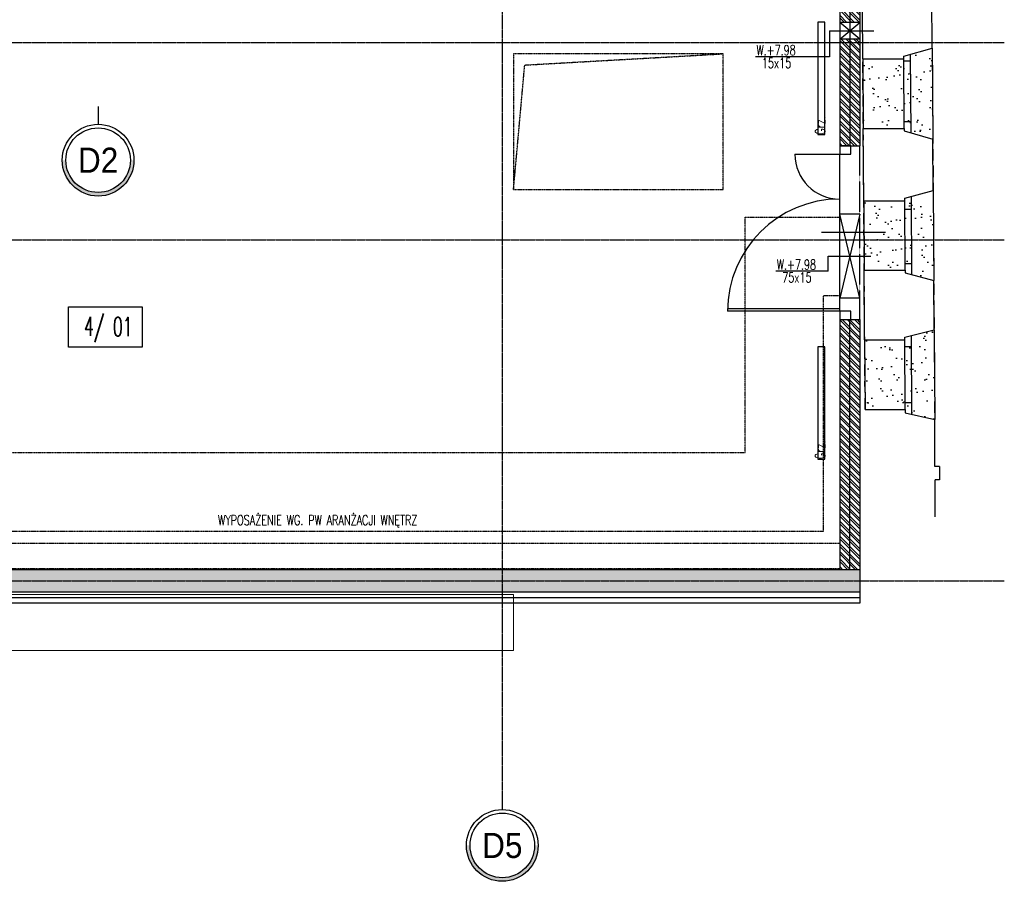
# Model space of a CAD drawing. Header units: inches. Extents: x 788 to 26783, y -4103 to 21.
# Tile 76 of 101: x 23015 to 23893, y -1969 to -1200. Entities that reach past the tile are written whole.
import ezdxf
from ezdxf.enums import TextEntityAlignment as Align

# ---------------------------------------------------------------- set-up
doc = ezdxf.new("R2010")
doc.units = ezdxf.units.IN
doc.header["$MEASUREMENT"] = 0
for name, pattern in [('CENTER', [2, 1.25, -0.25, 0.25, -0.25]), ('DASHDOT', [1, 0.5, -0.25, 0, -0.25]), ('DASHED', [0.75, 0.5, -0.25]), ('DASHED2', [0.375, 0.25, -0.125])]:
    doc.linetypes.add(name, pattern=pattern)
doc.layers.add('0-sekcje', color=1, linetype='Continuous', lineweight=18)
for name, color, linetype in [('Drz---drzwi', 5, 'Continuous'), ('Ins-co', 2, 'Continuous'), ('Ins-el', 232, 'Continuous'), ('Ins-ppoz-opis', 240, 'Continuous'), ('Ins-wod', 4, 'Continuous'), ('Opis-pom', 6, 'Continuous'), ('Opis_pom_ramka', 6, 'Continuous'), ('Os-osie glowne', 1, 'CENTER'), ('Os-osie-opis', 2, 'Continuous'), ('Pzt-bud wyburzane', 2, 'Continuous'), ('Pzt-bud wyburzane-hatch', 8, 'Continuous'), ('Sc-beton', 7, 'Continuous'), ('Sc-beton-hatch', 86, 'Continuous'), ('Sc-cegla pelna', 32, 'Continuous'), ('Sc-cegla pustak', 42, 'Continuous'), ('Sc-cegla pustak-hatch', 8, 'Continuous'), ('Sc-izolacja term-styropian', 151, 'STYROPIAN-KA'), ('Sc-nad', 5, 'DASHED2'), ('Sc-nadproza kon', 5, 'DASHED2'), ('Sch-opis', 51, 'Continuous'), ('W-otwor-strop-nad', 126, 'DASHED2'), ('W-przebicia-ściany', 223, 'Continuous')]:
    doc.layers.add(name, color=color, linetype=linetype)
doc.styles.add('dwg_opis duży', font='ARIAL.TTF', dxfattribs={"width": 0.9})
doc.styles.add('KA wymiar', font='romans.shx', dxfattribs={"width": 0.6})
doc.styles.add('ROMANS', font='romans', dxfattribs={"width": 0.85})
doc.linetypes.add('STYROPIAN-KA', pattern='A,0.0001,-0.1,[135,ltypeshp.shx,S=0.1,R=0,X=-0.1,Y=0],0,[135,ltypeshp.shx,S=0.1,R=180,X=0.1,Y=0],-0.1', length=0.2001)
doc.linetypes.add('ZIGZAG', pattern='A,0.00254,-5.08,[131,ltypeshp.shx,S=5.08,R=0,X=-5.08,Y=0],-10.16,[131,ltypeshp.shx,S=5.08,R=180,X=5.08,Y=0],-5.08', length=20.32254)
pattern_1 = [(37.5, (166746.348, -44828.992), (-0.6299336, 19.2682377), [0, -15.2, 0, -17, 0, -16.25]), (7.5, (166746.348, -44828.992), (17.697767, 28.2214607), [0, -8.2, 0, -13.7, 0, -5.25]), (327.5, (166734.048, -44828.992), (31.1414186, 0.0565905), [0, -5, 0, -18, 0, -23.5]), (317.5, (166734.048, -44828.992), (30.061266, 8.7767556), [0, -2.5, 0, -11.8, 0, -13.5])]

# ---------------------------------------------------------------- blocks, each defined once
blk = doc.blocks.new('_DKGJHF')
at = {"ltscale": 7}
for p, q in [((-21.08, -77), (35.92, -77)), ((-5, -147.5), (-105, -147.5)), ((-5, -145.5), (-104.98, -145.5))]:
    blk.add_line(p, q, dxfattribs=at)
for points in [[(5, -7.5), (5, 0), (-5, 0), (-5, -7.5)], [(5, -155), (5, -147.5), (-5, -147.5), (-5, -155)]]:
    blk.add_lwpolyline(points, close=True, dxfattribs=at)
for points in [[(-45, -7.5), (-5, -7.5)], [(-5, -147.5), (-5, -7.5)]]:
    blk.add_lwpolyline(points, dxfattribs=at)
for centre, radius, start, end in [((-5, -7.5), 40, 180, 270), ((-5, -147.5), 100, 90, 180)]:
    blk.add_arc(centre, radius, start, end)
blk = doc.blocks.new('_opis_osi_liczbowy')
blk.add_hatch(color=256).paths.add_polyline_path([(32, 32), (32, 28.8, -1), (32, -28.8), (32, -32, 1)])
for radius in [32, 28.8]:
    blk.add_circle((32, 0), radius)
at = {"style": 'dwg_opis duży', "width": 0.9}
blk.add_attdef('AXNAMEH', text='', height=22.4, rotation=90, dxfattribs=at).set_placement((32, 0), align=Align.MIDDLE_CENTER)
blk = doc.blocks.new('_opis_pom_metka')
at = {"layer": 'Opis_pom_ramka'}
blk.add_lwpolyline([(-33.13, 0), (32.87, 0), (32.87, -36), (-33.13, -36)], close=True, dxfattribs=at)
at = {"style": 'KA wymiar', "width": 0.6}
blk.add_attdef('KO/', text='', height=16.8, dxfattribs=at).set_placement((3.45, -25.87), align=Align.RIGHT)
blk.add_attdef('NR', (3.8, -26.16), '', height=16.8, dxfattribs=at)

msp = doc.modelspace()

# ---------------------------------------------------------------- hatches: boundary and pattern name
at = {"layer": 'Pzt-bud wyburzane-hatch'}
h = msp.add_hatch(dxfattribs=at)
h.set_pattern_fill('AR-SAND', color=256, scale=10, style=0)
h.set_pattern_definition(pattern_1)
h.paths.add_polyline_path([(23803.73, -1235.31), (23767.15, -1235.31), (23767.47, -1277.33), (23804.01, -1277.33)])
h.paths.add_polyline_path([(23804.01, -1277.33), (23767.47, -1277.33), (23767.62, -1297.31), (23804.14, -1297.31)])
h.paths.add_polyline_path([(23809.7, -1231.32), (23803.71, -1233.02), (23803.73, -1235.31), (23803.73, -1235.31), (23803.74, -1236.97), (23809.74, -1236.97)])
h.paths.add_polyline_path([(23809.74, -1236.97), (23803.74, -1236.97), (23804.01, -1277.33), (23810.01, -1277.33)])
h.paths.add_polyline_path([(23829.11, -1225.83), (23809.7, -1231.32), (23810.01, -1277.33), (23829.46, -1277.33)])
h.paths.add_polyline_path([(23810.01, -1277.33), (23804.01, -1277.33), (23804.1, -1291.31), (23810.1, -1291.31)])
h.paths.add_polyline_path([(23810.1, -1291.31), (23804.1, -1291.31), (23804.14, -1297.31), (23804.15, -1299.61), (23810.17, -1301.3)])
h.paths.add_polyline_path([(23829.46, -1277.33), (23810.01, -1277.33), (23810.17, -1301.3), (23829.65, -1306.79)])
h.paths.add_polyline_path([(23810.55, -1357.96), (23804.56, -1359.54), (23804.57, -1361.83), (23804.63, -1369.5), (23810.62, -1369.5)])
h = msp.add_hatch(dxfattribs=at)
h.set_pattern_fill('AR-SAND', color=256, scale=10, style=0)
h.set_pattern_definition(pattern_1)
edge = h.paths.add_edge_path()
edge.add_line((23804.57, -1361.83), (23804.56, -1359.54))
edge.add_line((23804.56, -1359.54), (23829.96, -1352.84))
edge.add_line((23829.96, -1352.84), (23829.96, -1352.84))
edge.add_line((23829.96, -1352.84), (23830.5, -1432.84))
edge.add_line((23830.5, -1432.84), (23805, -1426.13))
edge.add_line((23805, -1426.13), (23804.98, -1423.83))
edge.add_line((23804.98, -1423.83), (23768.43, -1423.83))
edge.add_line((23768.43, -1423.83), (23768.44, -1423.83))
edge.add_line((23768.44, -1423.83), (23767.87, -1340.08))
edge.add_line((23767.87, -1340.08), (23767.99, -1361.83))
edge.add_line((23767.99, -1361.83), (23767.99, -1361.83))
edge.add_line((23767.99, -1361.83), (23768.02, -1361.83))
edge.add_line((23768.02, -1361.83), (23768.02, -1361.83))
edge.add_line((23768.02, -1361.83), (23804.57, -1361.83))
h = msp.add_hatch(dxfattribs=at)
h.set_pattern_fill('AR-SAND', color=256, scale=10, style=0)
h.set_pattern_definition(pattern_1)
h.paths.add_polyline_path([(23804.57, -1485.87), (23768.87, -1485.87), (23769.29, -1547.87), (23804.98, -1547.87)])
h.paths.add_polyline_path([(23810.55, -1482.05), (23804.53, -1483.58), (23804.57, -1485.87), (23804.61, -1491.87), (23810.61, -1491.87)])
h.paths.add_polyline_path([(23810.61, -1491.87), (23804.61, -1491.87), (23804.94, -1541.87), (23810.94, -1541.87)])
h.paths.add_polyline_path([(23810.94, -1541.87), (23804.94, -1541.87), (23804.98, -1547.87), (23805.01, -1547.87), (23805.01, -1551.06), (23811.01, -1552.38)])
h.paths.add_polyline_path([(23830.79, -1476.91), (23810.55, -1482.05), (23811.01, -1552.38), (23831.32, -1556.84)])
at = {"layer": 'Sc-beton-hatch'}
h = msp.add_hatch(dxfattribs=at)
h.set_pattern_fill('ANSI33', color=256, style=0)
h.set_pattern_definition([(45, (-29453.0206, 16237.085), (-4.49012806, 4.49012806), []), (45, (-29448.5305, 16237.085), (-4.49012806, 4.49012806), [3.175, -1.5875])])
h.paths.add_polyline_path([(22892.59, -1700.83), (22630.53, -1700.83), (22630.53, -1710.83), (22892.59, -1710.83)])
h.paths.add_polyline_path([(22892.59, -1690.83), (22640.53, -1690.83), (22640.53, -1687.83), (22630.53, -1687.83), (22630.53, -1700.83), (22892.59, -1700.83)])
h.paths.add_polyline_path([(22640.53, -1396.83), (22630.53, -1396.83), (22630.53, -1662.83), (22640.53, -1662.83)])
h.paths.add_polyline_path([(22630.53, -1396.83), (22620.53, -1396.83), (22620.53, -1662.83), (22630.53, -1662.83)])
h.paths.add_polyline_path([(22640.53, -1386.83), (22630.53, -1386.83), (22630.53, -1396.83), (22640.53, -1396.83)])
h.paths.add_polyline_path([(22630.53, -1386.83), (22620.53, -1386.83), (22620.53, -1396.83), (22630.53, -1396.83)])
h.paths.add_polyline_path([(23161.53, -1700.83), (22892.59, -1700.83), (22892.59, -1710.83), (23161.53, -1710.83)])
h.paths.add_polyline_path([(23161.53, -1690.83), (22892.59, -1690.83), (22892.59, -1700.83), (23161.53, -1700.83)])
h.paths.add_polyline_path([(23445.53, -1700.83), (23161.53, -1700.83), (23161.53, -1710.83), (23445.53, -1710.83)])
h.paths.add_polyline_path([(23445.53, -1690.83), (23161.53, -1690.83), (23161.53, -1700.83), (23445.53, -1700.83)])
h.paths.add_polyline_path([(23764.53, -1700.83), (23445.53, -1700.83), (23445.53, -1710.83), (23764.53, -1710.83)])
h.paths.add_polyline_path([(23764.53, -1690.83), (23445.53, -1690.83), (23445.53, -1700.83), (23764.53, -1700.83)])
at = {"layer": 'Sc-cegla pustak-hatch'}
h = msp.add_hatch(dxfattribs=at)
h.set_pattern_fill('ANSI32', color=256, scale=0.5, angle=90, style=0)
h.set_pattern_definition([(135, (-29453.0206, 16237.085), (-3.36759605, -3.36759605), []), (135, (-29453.0206, 16239.33), (-3.36759605, -3.36759605), [])])
h.paths.add_polyline_path([(23746.53, -1202.83), (23764.53, -1202.83), (23764.53, -1166.83), (23746.53, -1166.83)])
h.paths.add_polyline_path([(23764.53, -1220.83), (23764.53, -1217.83), (23746.53, -1217.83), (23746.53, -1220.83)])
h.paths.add_polyline_path([(23746.53, -1220.83), (23746.53, -1312.83), (23756.53, -1312.83), (23764.53, -1312.83), (23764.53, -1220.83)])
h.paths.add_polyline_path([(23764.53, -1467.83), (23746.53, -1467.83), (23746.53, -1690.83), (23764.53, -1690.83)])
h.paths.add_polyline_path([(23747.56, -1189.25), (23763.49, -1189.25), (23763.49, -1206.5), (23747.56, -1206.5)], flags=9)
h.paths.add_polyline_path([(23747.56, -1534.63), (23763.49, -1534.63), (23763.49, -1551.88), (23747.56, -1551.88)], flags=24)

# ---------------------------------------------------------------- linework, layer by layer
at = {"layer": '0-sekcje'}
msp.add_lwpolyline([(22640.53, -1762.83), (22640.53, -1762.83), (22640.53, -1762.83), (23455.53, -1762.83), (23455.53, -1712.83), (22640.53, -1712.83), (22640.53, -1762.83)], dxfattribs=at)
at = {"layer": 'Ins-co'}
for points in [[(23727.17, -1302.72), (23733.27, -1302.72), (23733.27, -1202.72), (23727.17, -1202.72)], [(23727.17, -1592.16), (23733.27, -1592.16), (23733.27, -1492.16), (23727.17, -1492.16)]]:
    msp.add_lwpolyline(points, close=True, dxfattribs=at)
at = {"layer": 'Ins-el', "linetype": 'DASHED', "ltscale": 0.5}
for p, q in [((23662.22, -1376.34), (23746.53, -1376.34)), ((23662.22, -1586.39), (23662.22, -1376.34)), ((23732.22, -1446.34), (23746.53, -1446.34)), ((22750.3, -1586.39), (23662.22, -1586.39))]:
    msp.add_line(p, q, dxfattribs=at)
msp.add_lwpolyline([(22640.53, -1361.83), (22680.3, -1361.83), (22680.3, -1656.39), (23732.22, -1656.39), (23732.22, -1446.34)], dxfattribs=at)
at = {"layer": 'Ins-ppoz-opis', "linetype": 'ZIGZAG', "ltscale": 0.035}
for points in [[(23755.53, -1156.83), (23755.53, -1312.83)], [(23755.53, -1690.83), (23755.53, -1467.83)]]:
    msp.add_lwpolyline(points, dxfattribs=at)
at = {"layer": 'Ins-wod', "linetype": 'DASHED2'}
for points in [[(22664.03, -1667.33), (23746.53, -1667.33)], [(22641.53, -1689.83), (23746.53, -1689.83)]]:
    msp.add_lwpolyline(points, dxfattribs=at)
at = {"layer": 'Os-osie glowne'}
for points in [[(23445.53, -325.83), (23445.53, -1888.72)], [(21255.53, -1220.83), (23893.41, -1220.83)], [(21255.53, -1396.83), (23893.41, -1396.83)], [(21255.53, -1700.83), (23893.41, -1700.83)]]:
    msp.add_lwpolyline(points, dxfattribs=at)
at = {"layer": 'Os-osie-opis'}
for points in [[(23084.91, -1277.67), (23084.91, -1293.67)], [(23445.53, -1888.72), (23445.53, -1904.72)]]:
    msp.add_lwpolyline(points, dxfattribs=at)
at = {"layer": 'Pzt-bud wyburzane'}
for p, q in [((23829.96, -1352.84), (23829.65, -1306.79)), ((23830.79, -1476.91), (23830.5, -1432.84))]:
    msp.add_line(p, q, dxfattribs=at)
for points in [[(23829.11, -1225.83), (23829.65, -1306.79)], [(23767.15, -1235.31), (23767.62, -1297.31)], [(23803.72, -1236.97), (23809.72, -1236.97)], [(23804.14, -1297.31), (23803.73, -1235.31)], [(23810.17, -1301.3), (23809.7, -1231.32)], [(23804.14, -1291.31), (23810.1, -1291.31)], [(23767.99, -1361.83), (23767.62, -1297.31)], [(23767.62, -1297.31), (23804.14, -1297.31), (23804.15, -1299.61), (23829.65, -1306.79)], [(23768.02, -1361.83), (23804.57, -1361.83), (23804.56, -1359.54), (23829.96, -1352.84)], [(23829.96, -1352.84), (23830.5, -1432.84)], [(23811.01, -1427.71), (23810.55, -1357.96)], [(23767.99, -1361.83), (23768.43, -1423.83)], [(23804.98, -1423.83), (23804.57, -1361.83)], [(23804.6, -1369.5), (23810.6, -1369.5)], [(23804.98, -1417.83), (23810.95, -1417.83)], [(23768.43, -1423.83), (23804.98, -1423.83), (23805, -1426.13), (23830.5, -1432.84)], [(23768.82, -1485.87), (23768.43, -1423.83)], [(23768.82, -1485.87), (23804.57, -1485.87), (23804.53, -1483.58), (23830.79, -1476.91)], [(23811.01, -1552.38), (23810.55, -1482.05)], [(23830.79, -1476.91), (23831.32, -1556.84)], [(23768.82, -1485.87), (23769.29, -1547.87)], [(23804.98, -1547.87), (23804.57, -1485.87)], [(23804.59, -1491.87), (23810.59, -1491.87)], [(23804.98, -1541.87), (23810.94, -1541.87)]]:
    msp.add_lwpolyline(points, dxfattribs=at)
at = {"layer": 'Sc-beton'}
for p, q in [((23764.53, -1690.83), (23764.53, -1710.83)), ((23764.53, -1710.83), (21470.53, -1710.83))]:
    msp.add_line(p, q, dxfattribs=at)
msp.add_lwpolyline([(23764.53, -1690.83), (22640.53, -1690.83)], dxfattribs=at)
at = {"layer": 'Sc-cegla pelna'}
for p, q in [((23829.11, -1225.83), (23828.66, -1157.84)), ((23831.56, -1598.83), (23831.32, -1556.84)), ((23835.57, -1598.83), (23831.56, -1598.83)), ((23835.57, -1598.83), (23835.57, -1610.83)), ((23831.81, -1643.6), (23831.63, -1610.83)), ((23835.57, -1610.83), (23831.63, -1610.83))]:
    msp.add_line(p, q, dxfattribs=at)
for points in [[(23767.15, -1235.31), (23766.55, -1144.83)], [(23767.18, -1235.31), (23803.73, -1235.31), (23803.71, -1233.02), (23829.11, -1225.83)], [(23769.29, -1547.87), (23805.01, -1547.87), (23805.01, -1551.06), (23831.32, -1556.84)]]:
    msp.add_lwpolyline(points, dxfattribs=at)
at = {"layer": 'Sc-cegla pustak'}
for p, q in [((23746.53, -1166.83), (23746.53, -1312.83)), ((23764.53, -1166.83), (23764.53, -1312.83)), ((23746.53, -1467.83), (23746.53, -1690.83)), ((23764.53, -1467.83), (23764.53, -1690.83))]:
    msp.add_line(p, q, dxfattribs=at)
for points in [[(23746.53, -1312.83), (23764.53, -1312.83)], [(23746.53, -1467.83), (23764.53, -1467.83)]]:
    msp.add_lwpolyline(points, dxfattribs=at)
at = {"layer": 'Sc-izolacja term-styropian', "linetype": 'ByBlock'}
msp.add_line((23764.53, -1720.83), (21460.53, -1720.83), dxfattribs=at)
at = {"layer": 'Sc-izolacja term-styropian', "linetype": 'ZIGZAG', "ltscale": 0.018}
msp.add_line((23764.53, -1715.83), (21465.53, -1715.83), dxfattribs=at)
at = {"layer": 'Sc-izolacja term-styropian', "linetype": 'ByBlock'}
msp.add_lwpolyline([(23764.53, -1710.83), (23764.53, -1720.83)], dxfattribs=at)
at = {"layer": 'Sc-nad', "ltscale": 40}
for p, q in [((23829.11, -1225.83), (23831.32, -1556.84)), ((23769.29, -1547.87), (23767.15, -1235.31))]:
    msp.add_line(p, q, dxfattribs=at)
at = {"layer": 'Sc-nadproza kon', "linetype": 'DASHDOT', "ltscale": 0.5}
msp.add_lwpolyline([(23764.53, -1467.83), (23764.53, -1312.83)], dxfattribs=at)
at = {"layer": 'W-otwor-strop-nad', "linetype": 'DASHED', "ltscale": 0.5}
msp.add_lwpolyline([(23642.53, -1351.83), (23642.53, -1230.83), (23455.53, -1230.83), (23455.53, -1351.83)], close=True, dxfattribs=at)
msp.add_lwpolyline([(23455.53, -1351.83), (23465.53, -1240.83), (23642.53, -1230.83)], dxfattribs=at)
at = {"layer": 'W-przebicia-ściany'}
for p, q in [((23737.37, -1233.42), (23671.28, -1233.42)), ((23736.4, -1424.62), (23689.43, -1424.62))]:
    msp.add_line(p, q, dxfattribs=at)
for points in [[(23764.53, -1202.83), (23746.53, -1202.83)], [(23764.53, -1217.83), (23746.53, -1202.83)], [(23746.53, -1217.83), (23764.53, -1202.83)], [(23737.37, -1210.33), (23777.14, -1210.33)], [(23737.37, -1210.33), (23737.37, -1233.42)], [(23764.53, -1217.83), (23746.53, -1217.83)], [(23764.53, -1373.84), (23746.53, -1373.84)], [(23764.53, -1448.84), (23746.53, -1373.84)], [(23764.53, -1373.84), (23746.53, -1448.84)], [(23736.4, -1411.34), (23774.45, -1411.34)], [(23736.4, -1424.62), (23736.4, -1411.34)], [(23764.53, -1448.84), (23746.53, -1448.84)]]:
    msp.add_lwpolyline(points, dxfattribs=at)

# ---------------------------------------------------------------- block references
at = {"layer": 'Drz---drzwi'}
msp.add_blockref('_DKGJHF', (23751.53, -1312.83), dxfattribs=at)
at = {"layer": 'Opis-pom'}
ref = msp.add_blockref('_opis_pom_metka', (23091.48, -1456.42), dxfattribs=at)
ref.add_attrib('KO/', '4/', dxfattribs={"layer": '0', "height": 16.8, "style": 'KA wymiar', "width": 0.6}).set_placement((23090.51, -1482.29), align=Align.RIGHT)
ref.add_attrib('NR', '01', (23098.24, -1482.59), dxfattribs={"layer": '0', "height": 16.8, "style": 'KA wymiar', "width": 0.6})
at = {"layer": 'Os-osie-opis', "rotation": 270}
for p, values in [((23084.91, -1293.67), {'AXNAMEH': 'D2'}), ((23445.53, -1904.72), {'AXNAMEH': 'D5'})]:
    msp.add_blockref('_opis_osi_liczbowy', p, dxfattribs=at).add_auto_attribs(values)

# ---------------------------------------------------------------- texts
at = {"layer": 'Ins-co', "style": 'ROMANS', "width": 0.7}
for p in [(23733.72, -1302.87, 0), (23733.72, -1592.3, 0)]:
    msp.add_text('Grz.', height=9, rotation=90, dxfattribs=at).set_placement(p)
at = {"layer": 'Sch-opis', "style": 'ROMANS', "width": 0.7}
msp.add_text('WYPOSAŻENIE WG. PW ARANŻACJI WNĘTRZ', height=9, dxfattribs=at).set_placement((23191.89, -1651.12))
at = {"layer": 'W-przebicia-ściany', "style": 'ROMANS', "width": 0.7}
for s, p in [('W.+7.98', (23672.23, -1232.09)), ('15x15', (23677.1, -1243.49)), ('W.+7.98', (23690.39, -1423.28)), ('75x15', (23695.26, -1434.69))]:
    msp.add_text(s, height=9, dxfattribs=at).set_placement(p)

doc.saveas('drawing.dxf')
